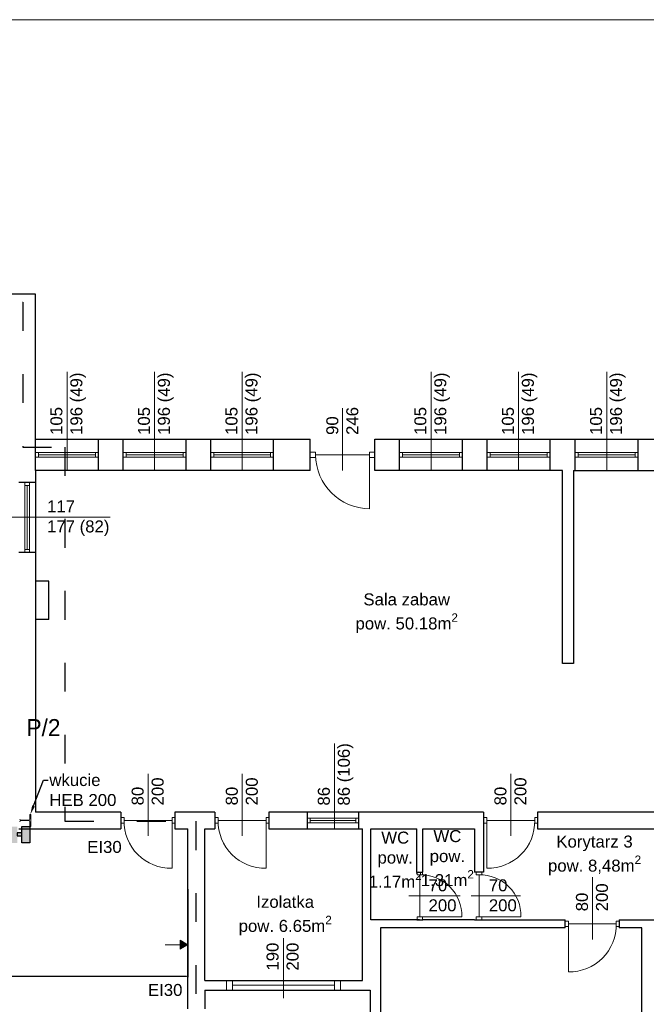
# Model space of a CAD drawing. Header units: millimetres. Extents: x 509 to 36614, y 492 to 3401.
# Tile 8 of 41: x 3965 to 5010, y 1719 to 3362. Entities that reach past the tile are written whole.
import ezdxf
from ezdxf import colors
from ezdxf.entities.mleader import LeaderData, LeaderLine
from ezdxf.math import Vec2, Vec3

# ---------------------------------------------------------------- set-up
doc = ezdxf.new("R2010")
doc.units = ezdxf.units.MM
doc.linetypes.add('ACAD_ISO03W100', pattern=[30, 12, -18])
for name, color, linetype, lineweight in [('A_Kontur_cienka', 250, 'Continuous', 0), ('Okładziny', 132, 'Continuous', 25), ('opisy', 5, 'Continuous', 5), ('RAMKA 100', 198, 'Continuous', 15), ('stolarka', 3, 'Continuous', 9), ('Wymiar', 7, 'Continuous', 5), ('wymiary', 6, 'Continuous', 5), ('ściany nośne', 1, 'Continuous', 25)]:
    doc.layers.add(name, color=color, linetype=linetype, lineweight=lineweight)
doc.styles.add('OPS_Arial', font='txt')
doc.styles.get("Standard").update_dxf_attribs({"font": 'ARIAL.TTF'})
doc.dimstyles.new('ISO-25', dxfattribs={"dimtxt": 2.5, "dimasz": 2.5, "dimexe": 1.25, "dimexo": 0.625, "dimtad": 1, "dimtxsty": 'Standard', "dimcen": 2.5, "dimadec": 0, "dimazin": 0, "dimtfac": 1, "dimtmove": 0, "dimatfit": 3, "dimfxl": 0, "dimarcsym": 0})

# ---------------------------------------------------------------- blocks, each defined once
blk = doc.blocks.new('*D276')
at = {"layer": 'Defpoints', "color": 0}
for p in [(3074.7, 1912), (4245.7, 1912), (4245.7, 1766.1)]:
    blk.add_point(p, dxfattribs=at)
at = {"layer": 'wymiary', "color": 0, "lineweight": -2}
for p, q in [((3074.7, 1911.3), (3074.7, 1764.8)), ((4245.7, 1911.3), (4245.7, 1764.8)), ((3077.2, 1766.1), (4243.2, 1766.1))]:
    blk.add_line(p, q, dxfattribs=at)
at = {"layer": 'wymiary', "color": 0}
for points in [[(3077.2, 1766.5), (3077.2, 1765.6), (3074.7, 1766.1)], [(4243.2, 1765.6), (4243.2, 1766.5), (4245.7, 1766.1)]]:
    blk.add_solid(points, dxfattribs=at)
at = {"layer": 'wymiary', "color": 0, "insert": (3660.2, 1767.9), "char_height": 2.5, "attachment_point": 5}
blk.add_mtext('1171', dxfattribs=at)

msp = doc.modelspace()

# ---------------------------------------------------------------- hatches: boundary and pattern name
at = {"transparency": 33554607}
h = msp.add_hatch(color=256, dxfattribs=at)
h.dxf.hatch_style = 1
h.set_gradient(color1=(0, 0, 255), color2=(0, 0, 228), one_color=1, tint=0.44995, name='CYLINDER')
h.paths.add_polyline_path([(3961.006, 2015.927), (3952.02, 2015.927), (3952.02, 1988.467), (3961.006, 1988.467)])
h.paths.add_polyline_path([(3968.558, 2015.927), (3968.558, 1988.467), (3981.977, 1988.467), (3981.977, 2015.927)])
h.paths.add_polyline_path([(3968.558, 2005.328), (3961.006, 2005.328), (3961.006, 2000.44), (3968.558, 2000.44)])
at = {"layer": 'Okładziny', "transparency": 33554687}
h = msp.add_hatch(color=251, dxfattribs=at)
h.dxf.hatch_style = 1
h.paths.add_polyline_path([(4232.73, 1818.72), (4232.73, 1826.22), (4245.72, 1818.72)])
h.paths.add_polyline_path([(4232.73, 1811.22), (4232.73, 1818.72), (4245.72, 1818.72)])

# ---------------------------------------------------------------- linework, layer by layer
for points in [[(3961.006, 2005.328), (3961.006, 2000.44), (3968.558, 2000.44), (3968.558, 2005.328)], [(3981.977, 2015.927), (3981.977, 1988.467), (3968.558, 1988.467), (3968.558, 2015.927)]]:
    msp.add_lwpolyline(points, close=True)
at = {"layer": 'A_Kontur_cienka', "color": 0, "ltscale": 30}
msp.add_lwpolyline([(7219.139, 491.826), (509.139, 491.826), (509.139, 3361.826), (7219.139, 3361.826)], close=True, dxfattribs=at)
at = {"layer": 'opisy', "color": 251}
for p, q in [((4044.22, 2610.067), (4044.22, 2774.652)), ((4190.22, 2610.067), (4190.22, 2774.652)), ((4336.22, 2610.067), (4336.22, 2774.652)), ((4651.22, 2610.067), (4651.22, 2774.652)), ((4797.22, 2610.067), (4797.22, 2774.652)), ((4944.22, 2610.067), (4944.22, 2774.652)), ((4503.72, 2610.067), (4503.72, 2713.779)), ((3951.72, 2532.067), (4116.305, 2532.067)), ((4490.22, 2012.067), (4490.22, 2154.617)), ((4179.22, 2000.233), (4179.22, 2103.946)), ((4336.22, 2000.233), (4336.22, 2103.946)), ((4784.22, 2000.233), (4784.22, 2103.946)), ((3967.02, 2026.625), (3980.42, 2026.625)), ((3967.02, 2025.725), (3980.42, 2025.725)), ((3982.22, 2028.425), (3982.22, 2036.175)), ((3982.22, 2036.175), (3983.72, 2036.175)), ((3982.22, 2023.925), (3982.22, 2016.175)), ((3983.72, 2036.175), (3983.72, 2016.175)), ((3983.72, 2016.175), (3983.72, 2036.175)), ((4920.22, 1827.567), (4920.22, 1931.279)), ((4614.328, 1900.567), (4699.852, 1900.567)), ((4718.308, 1900.567), (4800.362, 1900.567)), ((4245.72, 1818.72), (4232.73, 1826.22)), ((4232.73, 1811.22), (4232.73, 1826.22)), ((4232.73, 1818.72), (4207.73, 1818.72)), ((4245.72, 1818.72), (4232.73, 1811.22)), ((4245.72, 1818.72), (4232.73, 1818.72))]:
    msp.add_line(p, q, dxfattribs=at)
for centre, start, end in [((3967.02, 2028.425), 180, 270), ((3967.02, 2023.925), 90, 180), ((3980.42, 2028.425), 270, 0), ((3980.42, 2023.925), 0, 90)]:
    msp.add_arc(centre, 1.8, start, end, dxfattribs=at)
at = {"layer": 'stolarka', "color": 251}
for p, q in [((3991.72, 2640.067), (3996.72, 2640.067)), ((3996.72, 2632.067), (3991.72, 2632.067)), ((3996.72, 2640.067), (3996.72, 2632.067)), ((3996.72, 2640.067), (4091.72, 2640.067)), ((3996.72, 2636.067), (4091.72, 2636.067)), ((3996.72, 2632.067), (4091.72, 2632.067)), ((4096.72, 2640.067), (4091.72, 2640.067)), ((4091.72, 2640.067), (4091.72, 2632.067)), ((4091.72, 2632.067), (4096.72, 2632.067)), ((4137.72, 2640.067), (4142.72, 2640.067)), ((4142.72, 2632.067), (4137.72, 2632.067)), ((4142.72, 2640.067), (4142.72, 2632.067)), ((4142.72, 2640.067), (4237.72, 2640.067)), ((4142.72, 2636.067), (4237.72, 2636.067)), ((4142.72, 2632.067), (4237.72, 2632.067)), ((4242.72, 2640.067), (4237.72, 2640.067)), ((4237.72, 2640.067), (4237.72, 2632.067)), ((4237.72, 2632.067), (4242.72, 2632.067)), ((4283.72, 2640.067), (4288.72, 2640.067)), ((4288.72, 2632.067), (4283.72, 2632.067)), ((4288.72, 2640.067), (4288.72, 2632.067)), ((4288.72, 2640.067), (4383.72, 2640.067)), ((4288.72, 2636.067), (4383.72, 2636.067)), ((4288.72, 2632.067), (4383.72, 2632.067)), ((4388.72, 2640.067), (4383.72, 2640.067)), ((4383.72, 2640.067), (4383.72, 2632.067)), ((4383.72, 2632.067), (4388.72, 2632.067)), ((4458.72, 2640.567), (4449.72, 2640.567)), ((4458.72, 2631.567), (4449.72, 2631.567)), ((4458.72, 2631.567), (4458.72, 2640.567)), ((4458.72, 2636.067), (4548.72, 2636.067)), ((4548.72, 2640.567), (4557.72, 2640.567)), ((4548.72, 2631.567), (4548.72, 2640.567)), ((4548.72, 2636.067), (4548.72, 2546.067)), ((4548.72, 2631.567), (4557.72, 2631.567)), ((4598.72, 2640.067), (4603.72, 2640.067)), ((4603.72, 2632.067), (4598.72, 2632.067)), ((4603.72, 2640.067), (4603.72, 2632.067)), ((4603.72, 2640.067), (4698.72, 2640.067)), ((4603.72, 2636.067), (4698.72, 2636.067)), ((4603.72, 2632.067), (4698.72, 2632.067)), ((4703.72, 2640.067), (4698.72, 2640.067)), ((4698.72, 2640.067), (4698.72, 2632.067)), ((4698.72, 2632.067), (4703.72, 2632.067)), ((4744.72, 2640.067), (4749.72, 2640.067)), ((4749.72, 2632.067), (4744.72, 2632.067)), ((4749.72, 2640.067), (4749.72, 2632.067)), ((4749.72, 2640.067), (4844.72, 2640.067)), ((4749.72, 2636.067), (4844.72, 2636.067)), ((4749.72, 2632.067), (4844.72, 2632.067)), ((4849.72, 2640.067), (4844.72, 2640.067)), ((4844.72, 2640.067), (4844.72, 2632.067)), ((4844.72, 2632.067), (4849.72, 2632.067)), ((4891.72, 2640.067), (4896.72, 2640.067)), ((4896.72, 2632.067), (4891.72, 2632.067)), ((4896.72, 2640.067), (4896.72, 2632.067)), ((4896.72, 2640.067), (4991.72, 2640.067)), ((4896.72, 2636.067), (4991.72, 2636.067)), ((4896.72, 2632.067), (4991.72, 2632.067)), ((4996.72, 2640.067), (4991.72, 2640.067)), ((4991.72, 2640.067), (4991.72, 2632.067)), ((4991.72, 2632.067), (4996.72, 2632.067)), ((3973.72, 2590.067), (3973.72, 2585.067)), ((3973.72, 2585.067), (3981.72, 2585.067)), ((3973.72, 2478.067), (3973.72, 2585.067)), ((3977.72, 2478.067), (3977.72, 2585.067)), ((3981.72, 2585.067), (3981.72, 2590.067)), ((3981.72, 2478.067), (3981.72, 2585.067)), ((3973.72, 2473.067), (3973.72, 2478.067)), ((3973.72, 2478.067), (3981.72, 2478.067)), ((3981.72, 2478.067), (3981.72, 2473.067)), ((4139.22, 2030.733), (4133.72, 2030.733)), ((4139.22, 2021.733), (4133.72, 2021.733)), ((4139.22, 2021.733), (4139.22, 2030.733)), ((4139.22, 2026.233), (4219.22, 2026.233)), ((4219.22, 2030.733), (4223.72, 2030.733)), ((4219.22, 2021.733), (4219.22, 2030.733)), ((4219.22, 2026.233), (4219.22, 1946.233)), ((4219.22, 2021.733), (4223.72, 2021.733)), ((4296.22, 2030.733), (4290.72, 2030.733)), ((4296.22, 2021.733), (4290.72, 2021.733)), ((4296.22, 2021.733), (4296.22, 2030.733)), ((4296.22, 2026.233), (4376.22, 2026.233)), ((4376.22, 2030.733), (4380.72, 2030.733)), ((4376.22, 2021.733), (4376.22, 2030.733)), ((4376.22, 2026.233), (4376.22, 1946.233)), ((4376.22, 2021.733), (4380.72, 2021.733)), ((4444.72, 2030.067), (4449.72, 2030.067)), ((4449.72, 2022.067), (4444.72, 2022.067)), ((4449.72, 2030.067), (4449.72, 2022.067)), ((4449.72, 2030.067), (4525.72, 2030.067)), ((4449.72, 2026.067), (4525.72, 2026.067)), ((4449.72, 2022.067), (4525.72, 2022.067)), ((4530.72, 2030.067), (4525.72, 2030.067)), ((4525.72, 2030.067), (4525.72, 2022.067)), ((4525.72, 2022.067), (4530.72, 2022.067)), ((4744.22, 2030.733), (4738.72, 2030.733)), ((4744.22, 2021.733), (4738.72, 2021.733)), ((4744.22, 2021.733), (4744.22, 2030.733)), ((4744.22, 2026.233), (4824.22, 2026.233)), ((4744.22, 2026.233), (4744.22, 1946.233)), ((4824.22, 2030.733), (4828.72, 2030.733)), ((4824.22, 2021.733), (4824.22, 2030.733)), ((4824.22, 2021.733), (4828.72, 2021.733)), ((3983.72, 2016.175), (3982.22, 2016.175)), ((4628.22, 1935.567), (4628.22, 1940.067)), ((4637.22, 1935.567), (4637.22, 1940.067)), ((4726.72, 1935.567), (4726.72, 1940.067)), ((4735.72, 1935.567), (4735.72, 1940.067)), ((4637.22, 1935.567), (4628.22, 1935.567)), ((4632.72, 1865.567), (4632.72, 1935.567)), ((4735.72, 1935.567), (4726.72, 1935.567)), ((4731.22, 1865.567), (4731.22, 1935.567)), ((4628.22, 1865.567), (4628.22, 1860.067)), ((4637.22, 1865.567), (4628.22, 1865.567)), ((4632.72, 1865.567), (4702.72, 1865.567)), ((4637.22, 1865.567), (4637.22, 1860.067)), ((4726.72, 1865.567), (4726.72, 1860.067)), ((4735.72, 1865.567), (4726.72, 1865.567)), ((4731.22, 1865.567), (4801.22, 1865.567)), ((4735.72, 1865.567), (4735.72, 1860.067)), ((4880.22, 1858.067), (4874.72, 1858.067)), ((4880.22, 1849.067), (4880.22, 1858.067)), ((4960.22, 1858.067), (4964.72, 1858.067)), ((4960.22, 1849.067), (4960.22, 1858.067)), ((4880.22, 1849.067), (4874.72, 1849.067)), ((4880.22, 1853.567), (4960.22, 1853.567)), ((4880.22, 1853.567), (4880.22, 1773.567)), ((4960.22, 1849.067), (4964.72, 1849.067))]:
    msp.add_line(p, q, dxfattribs=at)
for points in [[(4548.72, 2546.067, -0.41154457), (4458.72, 2636.067)], [(4219.22, 1946.233, -0.42573526), (4139.22, 2026.233)], [(4376.22, 1946.233, -0.42573526), (4296.22, 2026.233)], [(4744.22, 1946.233, 0.42573526), (4824.22, 2026.233)], [(4702.72, 1865.567, 0.42548034), (4632.72, 1935.567)], [(4801.22, 1865.567, 0.42548034), (4731.22, 1935.567)], [(4880.22, 1773.567, 0.42573526), (4960.22, 1853.567)]]:
    msp.add_lwpolyline(points, format="xyb", dxfattribs=at)
at = {"layer": 'Wymiar', "color": 251}
for p, q in [((4405.22, 1729.698), (4405.22, 1829.698)), ((4310.22, 1759.067), (4310.22, 1743.064)), ((4320.22, 1759.067), (4320.22, 1743.064)), ((4490.22, 1759.067), (4490.22, 1743.064)), ((4500.22, 1759.067), (4500.22, 1743.064)), ((4320.22, 1751.066), (4490.22, 1751.066))]:
    msp.add_line(p, q, dxfattribs=at)
at = {"layer": 'ściany nośne', "color": 251}
for p, q in [((3991.72, 2904.067), (3348.72, 2904.067)), ((3991.72, 2662.067), (3991.72, 2904.067)), ((3991.72, 2662.067), (4449.72, 2662.067)), ((3991.72, 2610.067), (3991.72, 2662.067)), ((4096.72, 2610.067), (4096.72, 2662.067)), ((4137.72, 2610.067), (4137.72, 2662.067)), ((4242.72, 2610.067), (4242.72, 2662.067)), ((4283.72, 2610.067), (4283.72, 2662.067)), ((4388.72, 2610.067), (4388.72, 2662.067)), ((4449.72, 2610.067), (4449.72, 2662.067)), ((4557.72, 2662.067), (5201.72, 2662.067)), ((4557.72, 2610.067), (4557.72, 2662.067)), ((4598.72, 2610.067), (4598.72, 2662.067)), ((4703.72, 2610.067), (4703.72, 2662.067)), ((4744.72, 2610.067), (4744.72, 2662.067)), ((4849.72, 2610.067), (4849.72, 2662.067)), ((4891.72, 2610.067), (4891.72, 2662.067)), ((4996.72, 2610.067), (4996.72, 2662.067)), ((4449.72, 2610.067), (3991.72, 2610.067)), ((3991.72, 2610.067), (3991.72, 2590.067)), ((4870.72, 2610.067), (4557.72, 2610.067)), ((4870.72, 2288.067), (4870.72, 2610.067)), ((4888.72, 2610.067), (5201.72, 2610.067)), ((4888.72, 2610.067), (4888.72, 2288.067)), ((3991.72, 2590.067), (3963.72, 2590.067)), ((3991.72, 2590.067), (3991.72, 2473.067)), ((3991.72, 2473.067), (3963.72, 2473.067)), ((3991.72, 2473.067), (3991.72, 2425.067)), ((3991.72, 2425.067), (3991.72, 2040.067)), ((4013.72, 2425.067), (3991.72, 2425.067)), ((4013.72, 2361.067), (4013.72, 2425.067)), ((4013.72, 2361.067), (3991.72, 2361.067)), ((4888.72, 2288.067), (4870.72, 2288.067)), ((4133.72, 2040.067), (3991.72, 2040.067)), ((4133.72, 2040.067), (4133.72, 2012.067)), ((4290.72, 2040.067), (4223.72, 2040.067)), ((4223.72, 2040.067), (4223.72, 2012.067)), ((4290.72, 2040.067), (4290.72, 2012.067)), ((4738.72, 2040.067), (4380.72, 2040.067)), ((4380.72, 2040.067), (4380.72, 2012.067)), ((4444.72, 2040.067), (4444.72, 2012.067)), ((4530.72, 2012.067), (4530.72, 2040.067)), ((4738.72, 2040.067), (4738.72, 2012.067)), ((5031.72, 2040.067), (4828.72, 2040.067)), ((4828.72, 2040.067), (4828.72, 2012.067)), ((3963.72, 2012.067), (4133.72, 2012.087)), ((4223.72, 2012.097), (4245.72, 2012.067)), ((4245.72, 1712.067), (4245.72, 2012.067)), ((4273.72, 1759.067), (4273.72, 2012.067)), ((4273.72, 2012.067), (4290.72, 2012.067)), ((4380.72, 2012.116), (4536.72, 2012.067)), ((4536.72, 1759.067), (4536.72, 2012.067)), ((4550.72, 1860.067), (4550.72, 2012.067)), ((4550.72, 2012.067), (4627.72, 2012.067)), ((4627.72, 1940.067), (4627.72, 2012.067)), ((4637.72, 1940.067), (4637.72, 2012.067)), ((4637.72, 2012.067), (4723.72, 2012.067)), ((4723.72, 2012.067), (4723.72, 1940.067)), ((4738.72, 2012.067), (4738.72, 1940.067)), ((4828.72, 2012.168), (5031.72, 2012.192)), ((4627.72, 1940.067), (4637.72, 1940.067)), ((4738.72, 1940.067), (4723.72, 1940.067)), ((4554.72, 1860.067), (4550.72, 1860.067)), ((4631.72, 1860.067), (4554.72, 1860.067)), ((4627.72, 1860.067), (4637.72, 1860.067)), ((4723.72, 1860.067), (4637.72, 1860.067)), ((4723.72, 1860.067), (4738.72, 1860.067)), ((4738.72, 1860.067), (4874.72, 1860.067)), ((4874.72, 1847.067), (4874.72, 1860.067)), ((4964.72, 1860.067), (5140.722, 1860.174)), ((4964.72, 1860.067), (4964.72, 1847.067)), ((4566.72, 1847.067), (4566.72, 1683.067)), ((4874.72, 1847.067), (4566.72, 1847.067)), ((5002.72, 1847.067), (4964.72, 1847.067)), ((5002.72, 1440.067), (5002.72, 1847.067)), ((4273.72, 1759.067), (4536.72, 1759.067)), ((4273.72, 1743.067), (4273.72, 1712.067)), ((4273.72, 1743.067), (4549.72, 1743.067)), ((4549.72, 1743.067), (4549.72, 1683.067))]:
    msp.add_line(p, q, dxfattribs=at)
at = {"layer": 'ściany nośne', "color": 251, "linetype": 'ACAD_ISO03W100', "ltscale": 4}
for p, q in [((3369.764, 2890.687), (3970.478, 2890.687)), ((3970.478, 2890.687), (3970.478, 2648.965)), ((3970.478, 2648.965), (4040.769, 2648.965)), ((4040.769, 2648.965), (4040.769, 2024.759)), ((4040.769, 2024.759), (4258.956, 2024.759)), ((4258.956, 2024.759), (4258.665, 1400.886))]:
    msp.add_line(p, q, dxfattribs=at)

# ---------------------------------------------------------------- texts
at = {"layer": 'opisy', "color": 251, "char_height": 20, "attachment_point": 1, "rotation": 90}
for s, insert, width in [('105\\P196 (49)', (4016.387, 2669.141), 104.91277), ('105\\P196 (49)', (4162.387, 2669.141), 104.91277), ('105\\P196 (49)', (4308.387, 2669.141), 104.91277), ('105\\P196 (49)', (4623.387, 2669.141), 104.91277), ('105\\P196 (49)', (4769.387, 2669.141), 104.91277), ('105\\P196 (49)', (4916.387, 2669.141), 104.91277), ('90\\P246', (4476.572, 2669.141), 6.69806), ('86\\P86 (106)', (4462.387, 2050.895), 104.91277), ('80\\P200', (4151.904, 2051.182), 6.69806), ('80\\P200', (4308.904, 2051.182), 6.69806), ('80\\P200', (4756.904, 2051.182), 6.69806), ('80\\P200', (4892.904, 1874.515), 6.69806)]:
    msp.add_mtext(s, dxfattribs=dict(at, insert=insert, width=width))
at = {"layer": 'opisy', "color": 251, "char_height": 20, "attachment_point": 1}
for s, insert, width in [('117\\P177 (82)', (4010.795, 2559.9), 104.91277), ('\\A1;\\pxqc;Sala zabaw\\Ppow. 50.18m{\\H0.7x;\\S2^ ;}', (4498.776, 2404.839), 223.77925), ('\\A1;\\pxqc;WC\\Ppow. \\P1.17m{\\H0.7x;\\S2^ ;}', (4479.579, 2007.439), 223.77925), ('\\A1;\\pxqc;WC\\Ppow. \\P1.31m{\\H0.7x;\\S2^ ;}', (4566.579, 2009.96), 223.77925), ('EI30', (4077.834, 1991.863), 104.91277), ('\\A1;\\pxqc;Korytarz 3\\Ppow. 8,48m{\\H0.7x;\\S2^ ;}', (4811.991, 2000.872), 223.77925), ('70\\P200', (4647.088, 1927.883), 6.69806), ('70\\P200', (4747.598, 1927.883), 6.69806), ('\\A1;\\pxqc;Izolatka\\Ppow. 6.65m{\\H0.7x;\\S2^ ;}', (4296.13, 1900.364), 223.77925), ('EI30', (4179.15, 1753.332), 104.91277)]:
    msp.add_mtext(s, dxfattribs=dict(at, insert=insert, width=width))
at = {"layer": 'RAMKA 100', "color": 30, "lineweight": 25, "insert": (4004.917, 2195.178), "char_height": 28.2612, "width": 315.21478, "attachment_point": 2, "style": 'OPS_Arial'}
msp.add_mtext('P/2 ', dxfattribs=at)
at = {"layer": 'Wymiar', "color": 251, "insert": (4376.899, 1775.604), "char_height": 20, "width": 104.91277, "attachment_point": 1, "rotation": 90}
msp.add_mtext('190\\P200', dxfattribs=at)

# ---------------------------------------------------------------- dimensions: what is measured, and where the dimension line sits
at = {"layer": 'wymiary', "color": 251}
dim = msp.add_linear_dim(base=(4245.72, 1766.057), p1=(3074.72, 1911.962), p2=(4245.72, 1911.962), dimstyle='ISO-25', dxfattribs=at)
dim.commit()
dim.dimension.update_dxf_attribs({"geometry": '*D276', "text_midpoint": (3660.22, 1767.937)})

# ---------------------------------------------------------------- leaders
at = {"layer": 'opisy', "color": 251}
ml = msp.add_multileader_mtext('Standard', dxfattribs=at)
ml.set_content('wkucie\\PHEB 200')
ml.set_leader_properties()
ml.build(insert=Vec2(0, 0))
ml.multileader.update_dxf_attribs({"arrow_head_size": 15})
ctx = ml.context
ctx.base_point, ctx.char_height, ctx.arrow_head_size, ctx.plane_origin = Vec3(4012.666, 2093.34), 20, 15, Vec3(3973.72, 2036.175)
notes = []
notes.append((ctx, [(0, (1, 1, 0), (4004.666, 2093.34), (1, 0), 8, [(0, [(3982.97, 2036.175)], 0, [])])]))
ctx.mtext.insert, ctx.mtext.flow_direction = Vec3(4014.666, 2103.511), 5
for ctx, leaders in notes:
    for number, flags, end, landing, length, lines in leaders:
        leader = LeaderData()
        leader.index, (leader.has_last_leader_line, leader.has_dogleg_vector, leader.attachment_direction) = number, flags
        leader.last_leader_point, leader.dogleg_vector, leader.dogleg_length = Vec3(end), Vec3(landing), length
        for number, points, colour, breaks in lines:
            line = LeaderLine()
            line.index, line.vertices, line.color, line.breaks = number, Vec3.list(points), colors.encode_raw_color(colour), breaks
            leader.lines.append(line)
        ctx.leaders.append(leader)

doc.saveas('drawing.dxf')
